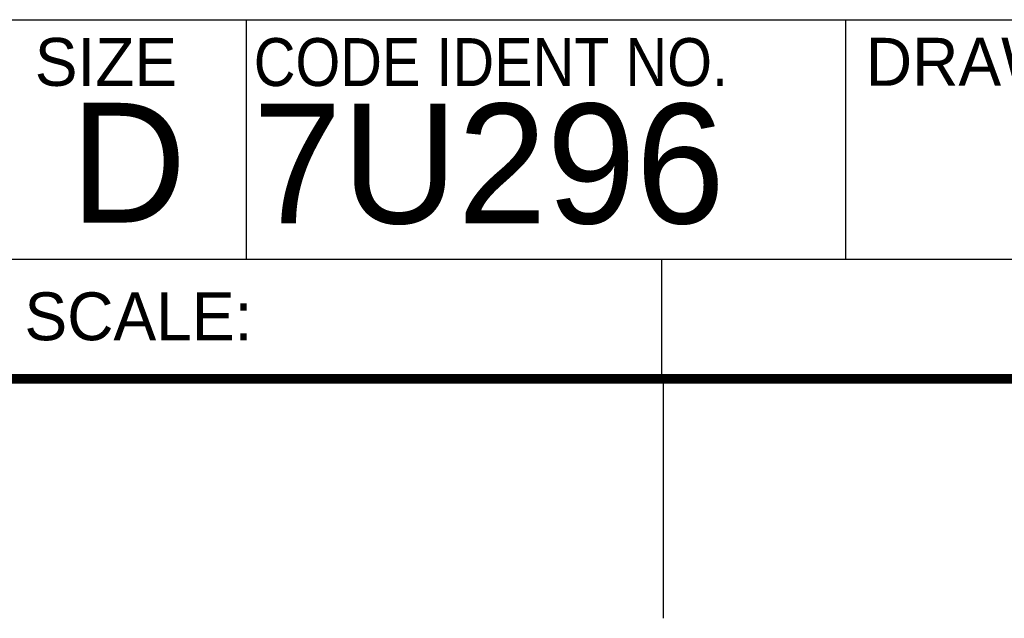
# Model space of a CAD drawing. Header units: inches. Extents: x 0 to 34, y 0 to 22.
# Tile 5 of 14: x 28.4 to 30.5, y 0 to 1.2. Entities that reach past the tile are written whole.
import ezdxf

# ---------------------------------------------------------------- set-up
doc = ezdxf.new("R2010")
doc.units = ezdxf.units.IN
doc.header["$LTSCALE"] = 1.87
doc.header["$MEASUREMENT"] = 0
doc.layers.add('DETAIL', color=7, linetype='CONTINUOUS')
doc.styles.add('TEXTSTYLE_2', font='txt')
doc.styles.add('TEXTSTYLE_4', font='txt', dxfattribs={"width": 0.9})

msp = doc.modelspace()

# ---------------------------------------------------------------- linework, layer by layer
at = {"layer": 'DETAIL', "color": 2, "linetype": 'CONTINUOUS'}
for p, q in [((22.98, 1.25), (33.5, 1.25)), ((28.88, 0.75), (28.88, 1.25)), ((30.13, 0.75), (30.13, 1.25)), ((28.38, 0.75), (33.5, 0.75)), ((29.7459, 0.75), (29.7459, 0.5)), ((29.75, 0), (29.75, 0.5))]:
    msp.add_line(p, q, dxfattribs=at)
at = {"layer": 'DETAIL', "color": 7, "linetype": 'CONTINUOUS', "const_width": 0.02}
msp.add_lwpolyline([(0.5, 0.5), (33.5, 0.5)], dxfattribs=at)

# ---------------------------------------------------------------- texts
at = {"layer": 'DETAIL', "color": 2, "linetype": 'CONTINUOUS', "char_height": 0.1, "attachment_point": 1, "line_spacing_factor": 0.9}
for s, insert, width, style in [('SIZE', (28.4379, 1.2118), 0.4, 'TEXTSTYLE_2'), ('CODE IDENT NO.', (28.8949, 1.2115), 1.26, 'TEXTSTYLE_4'), ('DRAWING NO.', (30.1721, 1.2121), 1.1, 'TEXTSTYLE_2'), ('SCALE:', (28.4164, 0.6806), 0.6, 'TEXTSTYLE_2')]:
    msp.add_mtext(s, dxfattribs=dict(at, insert=insert, width=width, style=style))
at = {"layer": 'DETAIL', "color": 7, "linetype": 'CONTINUOUS', "char_height": 0.25, "attachment_point": 1, "line_spacing_factor": 0.9, "style": 'TEXTSTYLE_2'}
for s, insert, width in [('D  ', (28.5128, 1.0764), 0.75), ('7U296', (28.8928, 1.0745), 1.25)]:
    msp.add_mtext(s, dxfattribs=dict(at, insert=insert, width=width))

doc.saveas('drawing.dxf')
